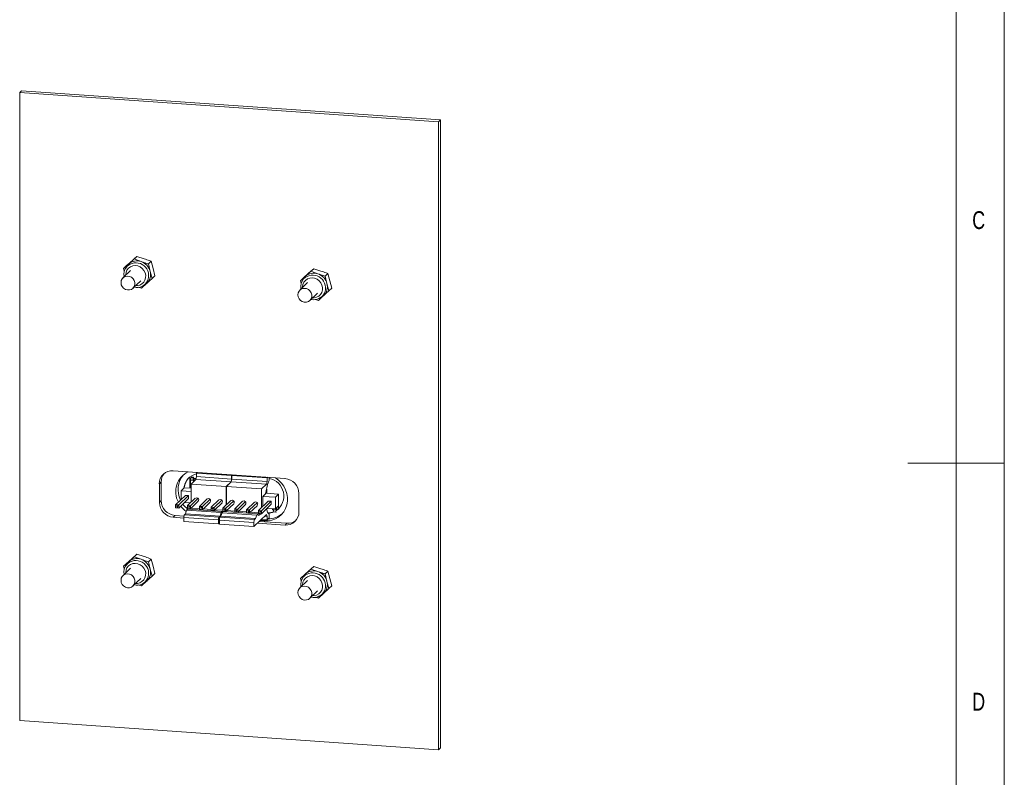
# Paper-space layout 'Sheet5' of a CAD drawing. Header units: millimetres. Extents: x 5 to 415, y 5 to 292.
# Tile 4 of 9: x 313 to 415, y 116 to 195. Entities that reach past the tile are written whole.
import ezdxf

# ---------------------------------------------------------------- set-up
doc = ezdxf.new("R2010")
doc.units = ezdxf.units.MM
doc.styles.add('SLDTEXTSTYLE1', font='TXT', dxfattribs={"width": 0.75})

psp = doc.layouts.new('Sheet5')

# ---------------------------------------------------------------- linework, layer by layer
at = {"color": 7, "linetype": 'Continuous', "lineweight": 0}
for p, q in [((415, 5), (415, 292)), ((410, 287), (410, 75)), ((415, 148.5), (405, 148.5))]:
    psp.add_line(p, q, dxfattribs=at)
at = {"color": 7, "linetype": 'Continuous', "lineweight": 15}
for p, q in [((313.02, 187.17), (312.83, 186.98)), ((312.83, 121.78), (312.83, 186.98)), ((312.83, 186.98), (356.29, 183.96)), ((313.02, 187.17), (356.49, 184.15)), ((356.49, 184.15), (356.29, 183.96)), ((356.29, 183.96), (356.29, 118.76)), ((356.49, 184.15), (356.49, 118.95)), ((324.7, 169.71), (324.14, 169.19)), ((324.45, 169.49), (324.98, 169.98)), ((324.7, 169.71), (324.98, 169.98)), ((325.43, 169.44), (324.7, 169.71)), ((324.98, 169.98), (325.74, 169.74)), ((324.14, 169.19), (323.61, 168.71)), ((323.61, 168.71), (323.89, 168.98)), ((323.61, 168.71), (323.67, 168.46)), ((323.93, 168.94), (323.83, 168.77)), ((323.89, 168.98), (324.45, 169.49)), ((326.18, 169.19), (326.46, 169.47)), ((326.36, 168.42), (326.18, 169.19)), ((326.46, 169.47), (326.67, 168.72)), ((326.67, 168.72), (326.85, 167.96)), ((342.8, 168.22), (343.34, 168.7)), ((343.05, 168.43), (343.34, 168.7)), ((343.34, 168.7), (344.09, 168.46)), ((324.34, 168.52), (323.54, 167.74)), ((326, 167.17), (326.57, 167.68)), ((326.57, 167.68), (326.36, 168.42)), ((326.57, 167.68), (326.85, 167.96)), ((342.49, 167.92), (341.96, 167.43)), ((341.96, 167.43), (342.24, 167.7)), ((342.29, 167.67), (342.18, 167.5)), ((342.24, 167.7), (342.8, 168.22)), ((343.05, 168.43), (342.49, 167.92)), ((343.78, 168.16), (343.05, 168.43)), ((344.53, 167.92), (344.81, 168.19)), ((344.71, 167.15), (344.53, 167.92)), ((344.81, 168.19), (345.02, 167.45)), ((324.58, 166.67), (325.39, 167.44)), ((325.47, 166.68), (326, 167.17)), ((325.62, 166.91), (325.79, 167.01)), ((342.7, 167.25), (341.89, 166.47)), ((341.96, 167.43), (342.02, 167.19)), ((344.92, 166.41), (344.71, 167.15)), ((344.92, 166.41), (345.2, 166.68)), ((345.02, 167.45), (345.2, 166.68)), ((342.94, 165.39), (343.74, 166.17)), ((343.83, 165.41), (344.36, 165.9)), ((343.97, 165.64), (344.15, 165.74)), ((344.36, 165.9), (344.92, 166.41)), ((328.76, 147.72), (340.36, 146.92)), ((331.23, 147.55), (331.16, 147.48)), ((334.82, 147.23), (331.16, 147.48)), ((331.16, 147.48), (331.16, 147.12)), ((334.9, 147.29), (334.82, 147.23)), ((334.82, 147.23), (334.82, 146.86)), ((334.91, 147.29), (334.84, 147.22)), ((338.5, 146.97), (334.84, 147.22)), ((334.84, 147.22), (334.84, 146.86)), ((327.51, 146.56), (327.32, 146.37)), ((327.32, 144.44), (327.32, 146.37)), ((327.51, 144.63), (327.51, 146.56)), ((330.6, 146.94), (330.47, 146.95)), ((330.6, 146.94), (330.47, 146.95)), ((330.47, 146.95), (330.47, 146.95)), ((330.47, 146.95), (330.47, 145.92)), ((330.62, 147.01), (330.54, 146.75)), ((330.85, 146.73), (330.54, 146.75)), ((330.54, 146.75), (330.54, 145.92)), ((330.67, 147.05), (330.62, 147.01)), ((330.62, 147.01), (330.81, 146.99)), ((331.1, 146.83), (330.62, 146.34)), ((334.25, 146.09), (330.62, 146.34)), ((330.62, 146.34), (330.62, 144.47)), ((330.85, 147.04), (330.67, 147.05)), ((330.81, 146.99), (330.85, 147.04)), ((330.81, 146.99), (330.85, 146.73)), ((330.94, 146.81), (330.85, 147.04)), ((330.94, 146.81), (330.85, 146.73)), ((330.85, 146.73), (330.85, 146.58)), ((331.1, 146.91), (330.9, 146.92)), ((331.09, 146.91), (330.9, 146.92)), ((330.94, 146.66), (330.94, 146.81)), ((331.09, 146.91), (331.1, 146.91)), ((331.09, 146.83), (331.09, 146.91)), ((331.16, 147.12), (331.1, 146.83)), ((331.1, 146.83), (331.1, 146.91)), ((334.76, 146.58), (331.1, 146.83)), ((334.82, 146.86), (331.16, 147.12)), ((334.76, 146.58), (334.25, 146.09)), ((334.78, 146.58), (334.3, 146.08)), ((334.82, 146.86), (334.76, 146.58)), ((334.84, 146.86), (334.78, 146.58)), ((338.44, 146.32), (334.78, 146.58)), ((338.5, 146.61), (334.84, 146.86)), ((338.44, 146.32), (337.93, 145.83)), ((338.59, 146.44), (338.34, 145.31)), ((338.5, 146.61), (338.44, 146.32)), ((338.58, 147.04), (338.5, 146.97)), ((338.5, 146.97), (338.5, 146.61)), ((338.73, 146.7), (338.68, 146.65)), ((338.73, 146.7), (338.73, 147.03)), ((329.01, 144.19), (330.03, 145.17)), ((329.33, 144.17), (330.34, 145.15)), ((329.89, 145.96), (329.57, 145.65)), ((330.62, 145.58), (329.57, 145.65)), ((329.57, 144.73), (329.57, 145.65)), ((329.89, 145.96), (330.62, 145.91)), ((330.34, 145.15), (330.03, 145.17)), ((330.34, 144.84), (330.34, 145.15)), ((334.25, 146.09), (334.25, 144.17)), ((337.93, 145.83), (334.3, 146.08)), ((334.3, 146.08), (334.3, 144.22)), ((337.93, 145.83), (337.93, 143.91)), ((338.34, 145.31), (338.06, 145.05)), ((338.36, 145.38), (339.7, 145.28)), ((338.45, 145.37), (338.45, 145.82)), ((338.46, 145.37), (338.46, 145.82)), ((339.7, 145.28), (339.38, 144.97)), ((339.7, 144.08), (339.7, 145.28)), ((341.8, 145.37), (341.8, 143.43)), ((327.51, 144.63), (327.32, 144.44)), ((329.01, 144.19), (329.33, 144.17)), ((329.01, 144.19), (329.01, 144.06)), ((329.33, 144.17), (329.2, 144.05)), ((329.33, 143.85), (330.34, 144.84)), ((329.33, 144.17), (329.33, 143.85)), ((330.52, 144.38), (329.91, 144.42)), ((330.24, 144.11), (331.05, 144.89)), ((330.24, 144.11), (330.55, 144.08)), ((330.24, 144.11), (330.24, 143.97)), ((330.55, 144.08), (330.42, 143.96)), ((330.55, 144.08), (331.36, 144.87)), ((330.55, 143.77), (331.36, 144.55)), ((330.55, 144.08), (330.55, 143.77)), ((331.47, 144.02), (332.28, 144.8)), ((331.78, 144), (332.59, 144.78)), ((331.78, 143.68), (332.59, 144.47)), ((332.69, 143.94), (333.5, 144.72)), ((333.01, 143.91), (333.82, 144.7)), ((333.01, 143.6), (333.82, 144.38)), ((333.92, 143.85), (334.73, 144.63)), ((334.23, 143.83), (335.04, 144.61)), ((334.23, 143.51), (335.04, 144.3)), ((335.15, 143.77), (335.96, 144.55)), ((335.46, 143.74), (336.27, 144.53)), ((335.46, 143.43), (336.27, 144.21)), ((336.37, 143.68), (337.18, 144.46)), ((336.69, 143.66), (337.5, 144.44)), ((336.69, 143.34), (337.5, 144.13)), ((337.6, 143.6), (338.61, 144.58)), ((337.91, 143.57), (338.93, 144.55)), ((337.91, 143.26), (338.93, 144.24)), ((338.06, 145.05), (338.06, 144.04)), ((339.38, 144.97), (338.07, 145.06)), ((338.93, 144.55), (338.61, 144.58)), ((338.93, 144.24), (338.93, 144.55)), ((339.38, 143.76), (339.38, 144.97)), ((339.7, 144.08), (339.38, 143.76)), ((328.96, 143.08), (328.76, 142.89)), ((329.88, 143.01), (328.96, 143.08)), ((329.2, 144.05), (329.01, 144.06)), ((329.01, 144.06), (329.01, 143.87)), ((329.01, 143.87), (329.2, 143.86)), ((329.2, 143.86), (329.2, 144.05)), ((329.2, 143.86), (329.33, 143.85)), ((330.03, 143.26), (329.93, 143.16)), ((329.93, 143.16), (333.52, 142.91)), ((330.14, 143.63), (330.03, 143.26)), ((330.03, 143.26), (333.62, 143.01)), ((330.27, 143.75), (330.14, 143.63)), ((330.14, 143.63), (333.74, 143.38)), ((330.42, 143.96), (330.24, 143.97)), ((330.24, 143.97), (330.24, 143.79)), ((330.24, 143.79), (330.42, 143.78)), ((330.27, 143.75), (333.87, 143.5)), ((330.42, 143.78), (330.42, 143.96)), ((330.42, 143.78), (330.55, 143.77)), ((330.54, 143.77), (330.51, 143.74)), ((331.47, 143.79), (330.63, 143.85)), ((331.47, 144.02), (331.78, 144)), ((331.47, 144.02), (331.47, 143.89)), ((331.65, 143.88), (331.47, 143.89)), ((331.47, 143.89), (331.47, 143.7)), ((331.47, 143.7), (331.65, 143.69)), ((331.78, 144), (331.65, 143.88)), ((331.65, 143.69), (331.65, 143.88)), ((331.65, 143.69), (331.78, 143.68)), ((331.78, 144), (331.78, 143.68)), ((332.69, 143.71), (331.86, 143.76)), ((332.69, 143.94), (333.01, 143.91)), ((332.69, 143.94), (332.69, 143.8)), ((332.88, 143.79), (332.69, 143.8)), ((332.69, 143.8), (332.69, 143.62)), ((332.69, 143.62), (332.88, 143.61)), ((333.01, 143.91), (332.88, 143.79)), ((332.88, 143.61), (332.88, 143.79)), ((332.88, 143.61), (333.01, 143.6)), ((333.01, 143.91), (333.01, 143.6)), ((333.92, 143.62), (333.09, 143.68)), ((333.74, 143.38), (333.62, 143.01)), ((333.82, 143.37), (333.71, 143)), ((333.87, 143.5), (333.74, 143.38)), ((333.95, 143.5), (333.82, 143.37)), ((333.82, 143.37), (337.42, 143.12)), ((333.89, 143.44), (333.87, 143.5)), ((333.92, 143.85), (334.23, 143.83)), ((333.92, 143.85), (333.92, 143.72)), ((334.1, 143.71), (333.92, 143.72)), ((333.92, 143.72), (333.92, 143.53)), ((333.92, 143.53), (334.1, 143.52)), ((333.95, 143.5), (337.55, 143.25)), ((334.23, 143.83), (334.1, 143.71)), ((334.1, 143.52), (334.1, 143.71)), ((334.1, 143.52), (334.23, 143.51)), ((334.16, 143.52), (334.13, 143.48)), ((334.22, 143.52), (334.18, 143.48)), ((334.23, 143.83), (334.23, 143.51)), ((335.15, 143.54), (334.32, 143.59)), ((335.15, 143.77), (335.46, 143.74)), ((335.15, 143.77), (335.15, 143.63)), ((335.33, 143.62), (335.15, 143.63)), ((335.15, 143.63), (335.15, 143.45)), ((335.15, 143.45), (335.33, 143.44)), ((335.46, 143.74), (335.33, 143.62)), ((335.33, 143.44), (335.33, 143.62)), ((335.33, 143.44), (335.46, 143.43)), ((335.46, 143.74), (335.46, 143.43)), ((336.37, 143.45), (335.54, 143.51)), ((336.37, 143.68), (336.69, 143.66)), ((336.37, 143.68), (336.37, 143.55)), ((336.56, 143.54), (336.37, 143.55)), ((336.37, 143.55), (336.37, 143.36)), ((336.37, 143.36), (336.56, 143.35)), ((336.69, 143.66), (336.56, 143.54)), ((336.56, 143.35), (336.56, 143.54)), ((336.56, 143.35), (336.69, 143.34)), ((336.69, 143.66), (336.69, 143.34)), ((337.6, 143.37), (336.77, 143.42)), ((337.13, 141.94), (338.44, 143.17)), ((337.42, 143.12), (337.29, 142.75)), ((337.55, 143.25), (337.42, 143.12)), ((337.62, 143.06), (337.55, 143.25)), ((337.6, 143.6), (337.91, 143.57)), ((337.6, 143.6), (337.6, 143.46)), ((337.78, 143.45), (337.6, 143.46)), ((337.6, 143.46), (337.6, 143.28)), ((337.6, 143.28), (337.78, 143.27)), ((337.84, 143.26), (337.62, 143.06)), ((337.91, 143.57), (337.78, 143.45)), ((337.78, 143.27), (337.78, 143.45)), ((337.78, 143.27), (337.91, 143.26)), ((337.91, 143.57), (337.91, 143.26)), ((338.43, 143.76), (338.59, 143.32)), ((338.44, 143.17), (338.5, 142.99)), ((339.38, 143.76), (338.5, 143.82)), ((338.59, 143.33), (338.73, 143.32)), ((338.68, 143.27), (338.73, 143.32)), ((338.73, 142.84), (338.73, 143.32)), ((339.06, 143.78), (339.06, 143.65)), ((339.06, 143.65), (339.13, 143.65)), ((339.13, 143.67), (339.13, 143.78)), ((339.13, 143.67), (339.44, 143.65)), ((339.13, 143.67), (339.21, 143.44)), ((339.39, 143.43), (339.21, 143.44)), ((339.39, 143.43), (339.44, 143.65)), ((339.43, 143.47), (339.39, 143.43)), ((339.44, 143.65), (339.44, 143.83)), ((339.44, 143.65), (339.52, 143.73)), ((339.48, 143.6), (339.52, 143.73)), ((339.51, 143.62), (339.48, 143.6)), ((339.49, 143.62), (339.51, 143.62)), ((339.52, 143.73), (339.52, 143.91)), ((339.68, 143.75), (339.68, 144.06)), ((339.68, 143.75), (339.68, 144.06)), ((339.76, 143.82), (339.68, 143.75)), ((329.87, 142.81), (328.76, 142.89)), ((333.45, 142.61), (329.87, 142.86)), ((329.87, 142.86), (329.87, 142.45)), ((333.45, 142.2), (329.87, 142.45)), ((333.45, 142.61), (333.45, 142.2)), ((333.45, 142.2), (333.55, 142.29)), ((333.62, 143.01), (333.52, 142.91)), ((337.13, 142.35), (333.55, 142.6)), ((333.55, 142.6), (333.55, 142.19)), ((337.13, 141.94), (333.55, 142.19)), ((333.71, 143), (333.61, 142.91)), ((333.61, 142.91), (337.19, 142.66)), ((333.71, 143), (337.29, 142.75)), ((337.13, 142.35), (337.13, 141.94)), ((337.29, 142.75), (337.19, 142.66)), ((340.36, 142.09), (337.49, 142.28)), ((340.55, 142.27), (337.69, 142.47)), ((338.21, 142.52), (337.77, 142.55)), ((338.3, 142.6), (337.87, 142.63)), ((338.5, 142.62), (337.9, 142.67)), ((338.17, 142.61), (338.17, 142.65)), ((338.21, 142.52), (338.3, 142.6)), ((338.5, 142.99), (338.26, 143)), ((338.29, 142.6), (338.29, 142.64)), ((338.48, 142.63), (338.45, 142.6)), ((338.5, 142.99), (338.5, 142.62)), ((338.5, 142.62), (338.73, 142.84)), ((340.55, 142.27), (340.36, 142.09)), ((324.45, 138.58), (324.98, 139.07)), ((324.7, 138.8), (324.98, 139.07)), ((324.98, 139.07), (325.74, 138.83)), ((324.14, 138.28), (323.61, 137.8)), ((323.61, 137.8), (323.89, 138.07)), ((323.93, 138.03), (323.83, 137.86)), ((323.89, 138.07), (324.45, 138.58)), ((324.7, 138.8), (324.14, 138.28)), ((325.43, 138.53), (324.7, 138.8)), ((326.18, 138.28), (326.46, 138.56)), ((326.36, 137.52), (326.18, 138.28)), ((326.46, 138.56), (326.67, 137.82)), ((324.34, 137.61), (323.54, 136.83)), ((323.61, 137.8), (323.67, 137.55)), ((326.57, 136.77), (326.36, 137.52)), ((326.57, 136.77), (326.85, 137.05)), ((326.67, 137.82), (326.85, 137.05)), ((342.49, 137.01), (341.96, 136.52)), ((342.24, 136.79), (342.8, 137.31)), ((343.05, 137.52), (342.49, 137.01)), ((342.8, 137.31), (343.34, 137.79)), ((343.05, 137.52), (343.34, 137.79)), ((343.78, 137.25), (343.05, 137.52)), ((343.34, 137.79), (344.09, 137.55)), ((344.53, 137.01), (344.81, 137.28)), ((344.71, 136.24), (344.53, 137.01)), ((344.81, 137.28), (345.02, 136.54)), ((324.58, 135.76), (325.39, 136.53)), ((325.47, 135.77), (326, 136.26)), ((325.62, 136), (325.79, 136.11)), ((326, 136.26), (326.57, 136.77)), ((342.7, 136.34), (341.89, 135.56)), ((341.96, 136.52), (342.24, 136.79)), ((341.96, 136.52), (342.02, 136.28)), ((342.29, 136.76), (342.18, 136.59)), ((344.92, 135.5), (344.71, 136.24)), ((345.02, 136.54), (345.2, 135.77)), ((342.94, 134.48), (343.74, 135.26)), ((343.83, 134.5), (344.36, 134.99)), ((344.36, 134.99), (344.92, 135.5)), ((344.92, 135.5), (345.2, 135.77)), ((343.97, 134.73), (344.15, 134.83)), ((356.29, 118.76), (312.83, 121.78)), ((356.49, 118.95), (356.29, 118.76))]:
    psp.add_line(p, q, dxfattribs=at)
at = {"color": 8, "linetype": 'Continuous', "lineweight": 15}
for p, q in [((326.16, 167.61), (326.1, 167.44)), ((344.51, 166.34), (344.45, 166.17)), ((338.62, 143.27), (338.68, 143.27)), ((326.16, 136.7), (326.1, 136.53)), ((344.51, 135.43), (344.45, 135.26))]:
    psp.add_line(p, q, dxfattribs=at)
at = {"color": 8, "linetype": 'Continuous', "lineweight": 15, "flags": 128}
for points in [[(324.87, 166.94), (325.04, 166.94), (325.29, 167), (325.51, 167.12), (325.7, 167.3), (325.82, 167.51), (325.89, 167.76), (325.9, 168.02), (325.84, 168.28), (325.72, 168.52), (325.54, 168.72), (325.33, 168.88), (325.08, 168.98), (324.82, 169.02), (324.56, 169), (324.32, 168.91), (324.12, 168.76), (323.96, 168.56), (323.86, 168.33), (323.86, 168.33)], [(323.86, 168.33), (323.83, 168.07), (323.83, 168.02)], [(343.22, 165.67), (343.39, 165.67), (343.64, 165.73), (343.87, 165.85), (344.05, 166.02), (344.18, 166.24), (344.25, 166.49), (344.25, 166.75), (344.19, 167), (344.07, 167.24), (343.9, 167.45), (343.68, 167.61), (343.43, 167.71), (343.17, 167.75), (342.92, 167.72), (342.68, 167.63), (342.47, 167.48), (342.32, 167.29), (342.22, 167.05), (342.22, 167.05)], [(342.22, 167.05), (342.18, 166.8), (342.18, 166.75)], [(324.87, 136.03), (325.04, 136.03), (325.29, 136.09), (325.51, 136.21), (325.7, 136.39), (325.82, 136.6), (325.89, 136.85), (325.9, 137.11), (325.84, 137.37), (325.72, 137.61), (325.54, 137.81), (325.33, 137.97), (325.08, 138.07), (324.82, 138.11), (324.56, 138.09), (324.32, 138), (324.12, 137.85), (323.96, 137.65), (323.86, 137.42), (323.86, 137.42)], [(323.86, 137.42), (323.83, 137.16), (323.83, 137.11)], [(342.22, 136.14), (342.18, 135.89), (342.18, 135.84)], [(343.22, 134.76), (343.39, 134.76), (343.64, 134.82), (343.87, 134.94), (344.05, 135.11), (344.18, 135.33), (344.25, 135.58), (344.25, 135.84), (344.19, 136.1), (344.07, 136.33), (343.9, 136.54), (343.68, 136.7), (343.43, 136.8), (343.17, 136.84), (342.92, 136.81), (342.68, 136.72), (342.47, 136.57), (342.32, 136.38), (342.22, 136.14), (342.22, 136.14)]]:
    psp.add_lwpolyline(points, dxfattribs=at)
at = {"color": 7, "linetype": 'Continuous', "lineweight": 15, "flags": 128}
for points in [[(324.14, 169.19), (324.03, 169.07), (323.93, 168.94)], [(323.34, 167.26), (323.37, 167.47), (323.46, 167.65), (323.61, 167.8), (323.8, 167.9), (324.01, 167.93), (324.22, 167.9), (324.43, 167.81), (324.59, 167.66), (324.72, 167.47), (324.78, 167.26), (324.78, 167.05), (324.72, 166.85), (324.59, 166.68), (324.43, 166.55), (324.22, 166.49), (324.01, 166.49), (323.8, 166.55), (323.61, 166.67), (323.46, 166.84), (323.37, 167.04), (323.34, 167.26)], [(342.49, 167.92), (342.38, 167.8), (342.29, 167.67)], [(325.79, 167.01), (325.87, 167.06), (326, 167.17)], [(341.69, 165.98), (341.72, 166.19), (341.82, 166.38), (341.96, 166.53), (342.15, 166.63), (342.36, 166.66), (342.58, 166.63), (342.78, 166.53), (342.95, 166.39), (343.07, 166.2), (343.13, 165.99), (343.13, 165.77), (343.07, 165.57), (342.95, 165.4), (342.78, 165.28), (342.58, 165.21), (342.36, 165.21), (342.15, 165.28), (341.96, 165.4), (341.82, 165.57), (341.72, 165.77), (341.69, 165.98)], [(344.15, 165.74), (344.23, 165.79), (344.36, 165.9)], [(339.34, 146.99), (339.36, 146.98), (339.7, 146.73), (339.99, 146.44), (340.23, 146.11), (340.42, 145.75), (340.55, 145.36), (340.62, 144.96), (340.62, 144.56), (340.55, 144.18), (340.42, 143.81), (340.23, 143.47), (339.99, 143.17), (339.7, 142.92), (339.36, 142.73), (339, 142.59), (338.61, 142.52), (338.21, 142.52)], [(330.43, 144.38), (330.45, 144.36), (330.48, 144.33)], [(331.4, 144.71), (331.39, 144.79), (331.36, 144.83)], [(331.36, 144.6), (331.39, 144.64), (331.4, 144.71)], [(332.63, 144.63), (332.61, 144.7), (332.59, 144.75)], [(332.59, 144.51), (332.61, 144.56), (332.63, 144.63)], [(333.86, 144.54), (333.84, 144.62), (333.82, 144.66)], [(333.82, 144.43), (333.84, 144.47), (333.86, 144.54)], [(335.08, 144.46), (335.07, 144.53), (335.04, 144.58)], [(335.04, 144.35), (335.07, 144.39), (335.08, 144.46)], [(336.31, 144.37), (336.29, 144.45), (336.27, 144.49)], [(336.27, 144.26), (336.29, 144.3), (336.31, 144.37)], [(337.53, 144.29), (337.52, 144.36), (337.5, 144.41)], [(337.5, 144.18), (337.52, 144.22), (337.53, 144.29)], [(324.14, 138.28), (324.03, 138.16), (323.93, 138.03)], [(323.34, 136.35), (323.37, 136.56), (323.46, 136.75), (323.61, 136.89), (323.8, 136.99), (324.01, 137.02), (324.22, 136.99), (324.43, 136.9), (324.59, 136.75), (324.72, 136.56), (324.78, 136.35), (324.78, 136.14), (324.72, 135.94), (324.59, 135.77), (324.43, 135.64), (324.22, 135.58), (324.01, 135.58), (323.8, 135.64), (323.61, 135.76), (323.46, 135.93), (323.37, 136.13), (323.34, 136.35)], [(342.49, 137.01), (342.38, 136.89), (342.29, 136.76)], [(325.79, 136.11), (325.87, 136.16), (326, 136.26)], [(341.69, 135.07), (341.72, 135.28), (341.82, 135.47), (341.96, 135.62), (342.15, 135.72), (342.36, 135.75), (342.58, 135.72), (342.78, 135.63), (342.95, 135.48), (343.07, 135.29), (343.13, 135.08), (343.13, 134.87), (343.07, 134.66), (342.95, 134.49), (342.78, 134.37), (342.58, 134.31), (342.36, 134.3), (342.15, 134.37), (341.96, 134.49), (341.82, 134.66), (341.72, 134.86), (341.69, 135.07)], [(344.15, 134.83), (344.23, 134.88), (344.36, 134.99)]]:
    psp.add_lwpolyline(points, dxfattribs=at)
at = {"color": 7, "linetype": 'Continuous', "lineweight": 15}
for centre, radius, start, end in [((324.87, 168.12), 1.23, 140.0232, 191.9946), ((324.99, 168.24), 1.28, 69.9293, 131.624), ((324.95, 168.06), 1.46, 14.5529, 70.7824), ((325.14, 168.09), 1.27, 313.2451, 15.2962), ((343.22, 166.85), 1.23, 140.0232, 191.9946), ((343.34, 166.96), 1.28, 69.9293, 131.624), ((343.3, 166.79), 1.46, 14.5529, 70.7824), ((325.01, 167.95), 1.2, 255.57, 334.983), ((343.49, 166.82), 1.27, 313.2451, 15.2962), ((343.36, 166.68), 1.2, 255.57, 334.983), ((328.65, 146.39), 1.34, 85.2232, 180.6624), ((328.87, 146.57), 1.36, 140.1965, 180.4479), ((331.32, 145.54), 2.3, 115.8217, 208.1034), ((331.62, 145.76), 2.36, 139.178, 207.2016), ((331.52, 145.77), 1.66, 102.6004, 173.9999), ((331.56, 145.79), 1.67, 134.2231, 173.9433), ((338.37, 145.09), 1.86, 306.0442, 78.922), ((340.23, 145.35), 1.57, 0.69, 85.4711), ((328.89, 144.46), 1.57, 180.69, 265.4711), ((329.08, 144.65), 1.57, 180.69, 265.4711), ((331.92, 145.85), 2.68, 216.1732, 231.7972), ((331.2, 144.73), 0.194, 46.9876, 125.0782), ((332.43, 144.64), 0.194, 46.9876, 125.0782), ((333.65, 144.56), 0.194, 46.9876, 125.0782), ((334.88, 144.47), 0.194, 46.9876, 125.0782), ((336.1, 144.39), 0.194, 46.9876, 125.0782), ((337.33, 144.3), 0.194, 46.9876, 125.0782), ((331.7, 145.64), 2.68, 216.1722, 233.33), ((338.59, 145.09), 1.73, 269.7198, 290.6758), ((338.56, 145.06), 1.73, 271.0427, 291.7852), ((338.62, 144.98), 2.25, 269.8631, 309.7138), ((340.47, 143.42), 1.34, 265.2232, 0.6624), ((338.47, 145.02), 2.42, 266.0293, 269.4669), ((340.66, 143.63), 1.36, 265.5498, 307.7616), ((324.87, 137.21), 1.23, 140.0232, 191.9946), ((324.99, 137.33), 1.28, 69.9293, 131.624), ((324.95, 137.15), 1.46, 14.5529, 70.7824), ((325.14, 137.18), 1.27, 313.2451, 15.2962), ((343.34, 136.05), 1.28, 69.9293, 131.624), ((343.3, 135.88), 1.46, 14.5529, 70.7824), ((325.01, 137.04), 1.2, 255.57, 334.983), ((343.22, 135.94), 1.23, 140.0232, 191.9946), ((343.49, 135.91), 1.27, 313.2451, 15.2962), ((343.36, 135.77), 1.2, 255.57, 334.983)]:
    psp.add_arc(centre, radius, start, end, dxfattribs=at)
at = {"color": 8, "linetype": 'Continuous', "lineweight": 15}
for centre in [(324.88, 167.98), (343.23, 166.7), (324.88, 137.07), (343.23, 135.79)]:
    psp.add_arc(centre, 1.33, 344.0304, 135.3806, dxfattribs=at)
at = {"color": 7, "linetype": 'Continuous', "lineweight": 15}
for centre, major_axis, ratio, start_param, end_param in [((338.68, 146.22), (0.032, 0.449), 0.258141, 0.271222, 1.05662), ((329.93, 142.92), (0.017, 0.249), 0.241856, 0.270017, 1.840814), ((338.68, 143.7), (0.032, 0.449), 0.258141, 2.627417, 3.412815), ((333.52, 142.67), (0.018, 0.249), 0.258141, 0.271222, 1.842018), ((333.61, 142.66), (0.017, 0.249), 0.241856, 0.270017, 1.840814), ((337.19, 142.42), (0.018, 0.249), 0.258141, 0.271222, 1.842018)]:
    psp.add_ellipse(centre, major_axis=major_axis, ratio=ratio, start_param=start_param, end_param=end_param, dxfattribs=at)
for points, knots in [([(325.74, 169.74), (325.92, 169.67), (326.17, 169.58), (326.4, 169.49), (326.46, 169.47)], [0, 0, 0, 0, 0.749869, 1, 1, 1, 1]), ([(326.18, 169.19), (326.12, 169.21), (325.86, 169.29), (325.61, 169.37), (325.43, 169.44)], [0, 0, 0, 0, 0.249878, 1, 1, 1, 1]), ([(344.53, 167.92), (344.47, 167.94), (344.22, 168.02), (343.97, 168.1), (343.78, 168.16)], [0, 0, 0, 0, 0.249878, 1, 1, 1, 1]), ([(344.09, 168.46), (344.27, 168.4), (344.52, 168.31), (344.75, 168.22), (344.81, 168.19)], [0, 0, 0, 0, 0.749869, 1, 1, 1, 1]), ([(325.16, 166.78), (325.2, 166.77), (325.3, 166.73), (325.41, 166.7), (325.47, 166.68)], [0, 0, 0, 0, 0.395352, 1, 1, 1, 1]), ([(343.51, 165.51), (343.55, 165.49), (343.66, 165.46), (343.76, 165.43), (343.83, 165.41)], [0, 0, 0, 0, 0.395352, 1, 1, 1, 1]), ([(326.18, 138.28), (326.12, 138.3), (325.86, 138.38), (325.61, 138.46), (325.43, 138.53)], [0, 0, 0, 0, 0.249878, 1, 1, 1, 1]), ([(325.74, 138.83), (325.92, 138.76), (326.17, 138.67), (326.4, 138.58), (326.46, 138.56)], [0, 0, 0, 0, 0.749869, 1, 1, 1, 1]), ([(344.53, 137.01), (344.47, 137.03), (344.22, 137.11), (343.97, 137.19), (343.78, 137.25)], [0, 0, 0, 0, 0.249878, 1, 1, 1, 1]), ([(344.09, 137.55), (344.27, 137.49), (344.52, 137.4), (344.75, 137.31), (344.81, 137.28)], [0, 0, 0, 0, 0.749869, 1, 1, 1, 1]), ([(325.16, 135.87), (325.2, 135.86), (325.3, 135.82), (325.41, 135.79), (325.47, 135.77)], [0, 0, 0, 0, 0.395352, 1, 1, 1, 1]), ([(343.51, 134.6), (343.55, 134.58), (343.66, 134.55), (343.76, 134.52), (343.83, 134.5)], [0, 0, 0, 0, 0.395352, 1, 1, 1, 1])]:
    psp.add_open_spline(points, degree=3, knots=knots, dxfattribs=at)

# ---------------------------------------------------------------- texts
at = {"color": 7, "linetype": 'Continuous', "lineweight": 0, "char_height": 1.85, "attachment_point": 1, "style": 'SLDTEXTSTYLE1'}
for s, insert in [('C', (411.67, 174.67)), ('D', (411.67, 124.67))]:
    psp.add_mtext(s, dxfattribs=dict(at, insert=insert))

doc.saveas('drawing.dxf')
